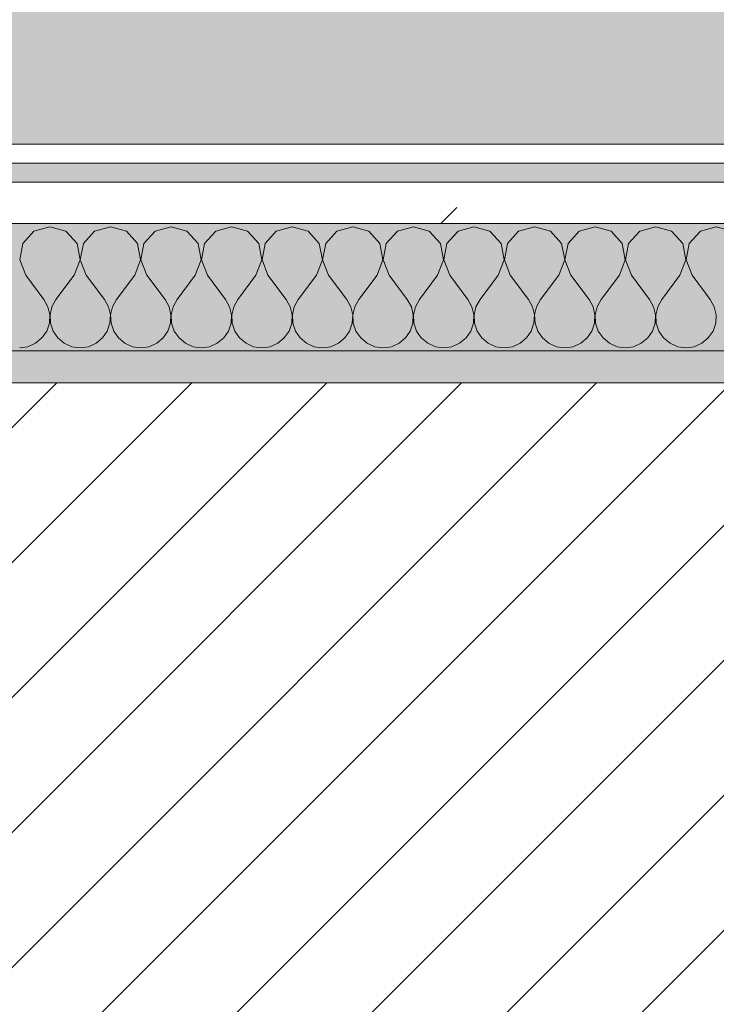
# Model space of a CAD drawing. Header units: millimetres. Extents: x -40968 to 13979, y -19284 to 4746.
# Tile 135 of 256: x -16362 to -16143, y -1399 to -1090. Entities that reach past the tile are written whole.
import ezdxf

# ---------------------------------------------------------------- set-up
doc = ezdxf.new("R2010")
doc.units = ezdxf.units.MM
doc.header["$MEASUREMENT"] = 0
doc.linetypes.add('Wipeout_Contour', pattern=[1000, 0, -1000])
for name, color, linetype in [('12_FAÇ_Façana', 7, 'Continuous'), ('Nuevo_08_E_Envans secs', 7, 'Continuous'), ('Nuevo_14_PAV_Soft Light Grey 0554', 7, 'Continuous')]:
    doc.layers.add(name, color=color, linetype=linetype)
for name, color, linetype, lineweight, true_color in [('12_FAÇ_Façana_Pluma_Nº__176', 7, 'Continuous', 15, 0x93a0c6), ('Nuevo_08_E_Envans secs_Pluma_Nº__102', 7, 'Continuous', 5, 0xcccccc), ('Nuevo_08_E_Envans secs_Pluma_Nº__171', 171, 'Continuous', 13, 0xaaaaff), ('Nuevo_08_E_Envans secs_Pluma_Nº__177', 7, 'Continuous', 15, 0xf7e046), ('Nuevo_14_PAV_Soft Light Grey 0554_Pluma_Nº__245', 7, 'Continuous', 13, 0xe8e8e8)]:
    doc.layers.add(name, color=color, linetype=linetype, lineweight=lineweight, true_color=true_color)
for name, color, linetype, lineweight in [('12_FAÇ_Façana_Pluma_Nº__2', 8, 'Continuous', 5), ('12_FAÇ_Façana_Pluma_Nº__7', 7, 'Continuous', 5), ('Nuevo_08_E_Envans secs_Pluma_Nº__1', 7, 'Continuous', 5)]:
    doc.layers.add(name, color=color, linetype=linetype, lineweight=lineweight)
pattern_1 = [(45, (0, 0), (-183.8478, 183.8478), [195, -65]), (45, (7e-14, 183.85), (-183.8478, 183.8478), [195, -65])]

# ---------------------------------------------------------------- blocks, each defined once
blk = doc.blocks.new('Forjado_1_1', base_point=(-23046.79, -1194.06))
at = {"layer": 'Nuevo_14_PAV_Soft Light Grey 0554_Pluma_Nº__245', "linetype": 'Continuous', "lineweight": 0, "true_color": 0xe8e8e8}
h = blk.add_hatch(color=254, dxfattribs=at)
h.paths.add_polyline_path([(-23046.79, -1194.06), (-1631.11, -1193.63), (-1631.11, -6938.97), (-1556.11, -6938.97), (-1556.11, -7503.98), (-1616.26, -7503.98), (-1616.05, -11935.98), (-1564.89, -11935.98), (-1564.89, -12491.98), (-2024.11, -12491.98), (-2024.11, -12338.98), (-6997.39, -12338.98), (-6997.39, -12391.98), (-3637.68, -12391.98), (-3638.94, -13690.72), (-3644.87, -17130.96), (428.17, -17130.98), (428.89, -16788.98), (778.89, -16788.98), (778.35, -17142.97), (2622.91, -17145.82), (2623.01, -17079.79), (3389.91, -17080.98), (3389.61, -17276.98), (5489.84, -17280.21), (5489.84, -17141.49), (5763.89, -17141.49), (5763.89, -16738.98), (6378.89, -16738.98), (6378.89, -12488.98), (5778.89, -12488.98), (5779.74, -11938.87), (6782.11, -11938.85), (6782.11, -9207.42), (6082.11, -9207.42), (6016.11, -7504.98), (6016.11, -9073.42), (2073.42, -9073.42), (2073.42, -5267.32), (5998.89, -5267.32), (5998.89, -1708.98), (5884.89, -967.98), (7332.11, -967.98), (7332.11, 1999.55), (-28277.4, 1999.55), (-23028.39, 1969.01)])
h.paths.add_polyline_path([(492.89, -5267.32), (1951.42, -5267.32), (1951.42, -9073.42), (492.89, -9073.42)], flags=0)
at = {"layer": 'Nuevo_14_PAV_Soft Light Grey 0554_Pluma_Nº__245', "color": 254, "linetype": 'Continuous', "lineweight": 13, "true_color": 0xe8e8e8, "flags": 128}
blk.add_lwpolyline([(428.17, -17130.98), (-3644.87, -17130.96), (-3638.94, -13690.72), (-3637.68, -12391.98), (-6997.39, -12391.98), (-6997.39, -12338.98), (-2024.11, -12338.98), (-2024.11, -12491.98), (-1564.89, -12491.98), (-1564.89, -11935.98), (-1616.05, -11935.98), (-1616.26, -7503.98), (-1556.11, -7503.98), (-1556.11, -6938.97), (-1631.11, -6938.97), (-1631.11, -1193.63), (-23046.79, -1194.06)], dxfattribs=at)
blk = doc.blocks.new('Muro_12_1', base_point=(-16936.43, -1193.98))
at = {"layer": '12_FAÇ_Façana_Pluma_Nº__176', "linetype": 'Continuous', "lineweight": 0, "true_color": 0x495063}
blk.add_hatch(color=251, dxfattribs=at).paths.add_polyline_path([(-14135.93, -1193.98), (-16936.43, -1193.98), (-16936.43, -1203.98), (-14135.93, -1203.98)])
at = {"layer": '12_FAÇ_Façana_Pluma_Nº__2', "linetype": 'Continuous', "lineweight": 5}
h = blk.add_hatch(dxfattribs=at)
h.set_pattern_fill('Ceramic_0001', color=8, style=0, pattern_type=2)
h.set_pattern_definition([(45, (0, 0), (-21.213203, 21.213203), [])])
h.paths.add_polyline_path([(-16936.43, -1418.98), (-14135.93, -1418.98), (-14135.93, -1203.98), (-16936.43, -1203.98)])
at = {"layer": '12_FAÇ_Façana_Pluma_Nº__7', "color": 7, "linetype": 'Continuous', "lineweight": 5}
blk.add_line((-14135.93, -1203.98), (-16936.43, -1203.98), dxfattribs=at)
at = {"layer": '12_FAÇ_Façana_Pluma_Nº__7', "color": 7, "linetype": 'Continuous', "lineweight": 5, "flags": 128}
blk.add_lwpolyline([(-14135.93, -1193.98), (-16936.43, -1193.98)], dxfattribs=at)
blk = doc.blocks.new('*X239')
at = {"layer": 'Nuevo_08_E_Envans secs_Pluma_Nº__102', "color": 254, "linetype": 'Continuous', "lineweight": 5, "true_color": 0xcccccc}
for p, q in [((-16357.39, -1156.35), (-16360.9, -1160.19)), ((-16352.38, -1154.93), (-16357.39, -1156.35)), ((-16347.37, -1156.35), (-16352.38, -1154.93)), ((-16343.86, -1160.19), (-16347.37, -1156.35)), ((-16338.34, -1156.35), (-16341.85, -1160.19)), ((-16333.33, -1154.93), (-16338.34, -1156.35)), ((-16328.33, -1156.35), (-16333.33, -1154.93)), ((-16324.81, -1160.19), (-16328.33, -1156.35)), ((-16319.29, -1156.35), (-16322.8, -1160.19)), ((-16314.29, -1154.93), (-16319.29, -1156.35)), ((-16309.28, -1156.35), (-16314.29, -1154.93)), ((-16305.77, -1160.19), (-16309.28, -1156.35)), ((-16300.25, -1156.35), (-16303.76, -1160.19)), ((-16295.24, -1154.93), (-16300.25, -1156.35)), ((-16290.23, -1156.35), (-16295.24, -1154.93)), ((-16286.72, -1160.19), (-16290.23, -1156.35)), ((-16281.2, -1156.35), (-16284.71, -1160.19)), ((-16276.19, -1154.93), (-16281.2, -1156.35)), ((-16271.18, -1156.35), (-16276.19, -1154.93)), ((-16267.67, -1160.19), (-16271.18, -1156.35)), ((-16262.15, -1156.35), (-16265.66, -1160.19)), ((-16257.14, -1154.93), (-16262.15, -1156.35)), ((-16252.14, -1156.35), (-16257.14, -1154.93)), ((-16248.62, -1160.19), (-16252.14, -1156.35)), ((-16243.1, -1156.35), (-16246.61, -1160.19)), ((-16238.1, -1154.93), (-16243.1, -1156.35)), ((-16233.09, -1156.35), (-16238.1, -1154.93)), ((-16229.58, -1160.19), (-16233.09, -1156.35)), ((-16224.05, -1156.35), (-16227.57, -1160.19)), ((-16219.05, -1154.93), (-16224.05, -1156.35)), ((-16214.04, -1156.35), (-16219.05, -1154.93)), ((-16210.53, -1160.19), (-16214.04, -1156.35)), ((-16205.01, -1156.35), (-16208.52, -1160.19)), ((-16200, -1154.93), (-16205.01, -1156.35)), ((-16194.99, -1156.35), (-16200, -1154.93)), ((-16191.48, -1160.19), (-16194.99, -1156.35)), ((-16185.96, -1156.35), (-16189.47, -1160.19)), ((-16180.95, -1154.93), (-16185.96, -1156.35)), ((-16175.95, -1156.35), (-16180.95, -1154.93)), ((-16172.43, -1160.19), (-16175.95, -1156.35)), ((-16166.91, -1156.35), (-16170.42, -1160.19)), ((-16161.9, -1154.93), (-16166.91, -1156.35)), ((-16156.9, -1156.35), (-16161.9, -1154.93)), ((-16153.39, -1160.19), (-16156.9, -1156.35)), ((-16147.86, -1156.35), (-16151.38, -1160.19)), ((-16142.86, -1154.93), (-16147.86, -1156.35)), ((-16137.85, -1156.35), (-16142.86, -1154.93)), ((-16360.9, -1160.19), (-16361.87, -1165.31)), ((-16342.9, -1165.31), (-16343.86, -1160.19)), ((-16341.85, -1160.19), (-16342.82, -1165.31)), ((-16323.85, -1165.31), (-16324.81, -1160.19)), ((-16322.8, -1160.19), (-16323.77, -1165.31)), ((-16304.8, -1165.31), (-16305.77, -1160.19)), ((-16303.76, -1160.19), (-16304.72, -1165.31)), ((-16285.75, -1165.31), (-16286.72, -1160.19)), ((-16284.71, -1160.19), (-16285.68, -1165.31)), ((-16266.71, -1165.31), (-16267.67, -1160.19)), ((-16265.66, -1160.19), (-16266.63, -1165.31)), ((-16247.66, -1165.31), (-16248.62, -1160.19)), ((-16246.61, -1160.19), (-16247.58, -1165.31)), ((-16228.61, -1165.31), (-16229.58, -1160.19)), ((-16227.57, -1160.19), (-16228.53, -1165.31)), ((-16209.56, -1165.31), (-16210.53, -1160.19)), ((-16208.52, -1160.19), (-16209.49, -1165.31)), ((-16190.51, -1165.31), (-16191.48, -1160.19)), ((-16189.47, -1160.19), (-16190.44, -1165.31)), ((-16171.47, -1165.31), (-16172.43, -1160.19)), ((-16170.42, -1160.19), (-16171.39, -1165.31)), ((-16152.42, -1165.31), (-16153.39, -1160.19)), ((-16151.38, -1160.19), (-16152.34, -1165.31)), ((-16361.87, -1165.31), (-16360, -1170.17)), ((-16344.76, -1170.17), (-16342.9, -1165.31)), ((-16342.82, -1165.31), (-16340.95, -1170.17)), ((-16325.71, -1170.17), (-16323.85, -1165.31)), ((-16323.77, -1165.31), (-16321.9, -1170.17)), ((-16306.67, -1170.17), (-16304.8, -1165.31)), ((-16304.72, -1165.31), (-16302.86, -1170.17)), ((-16287.62, -1170.17), (-16285.75, -1165.31)), ((-16285.68, -1165.31), (-16283.81, -1170.17)), ((-16268.57, -1170.17), (-16266.71, -1165.31)), ((-16266.63, -1165.31), (-16264.76, -1170.17)), ((-16249.52, -1170.17), (-16247.66, -1165.31)), ((-16247.58, -1165.31), (-16245.71, -1170.17)), ((-16230.48, -1170.17), (-16228.61, -1165.31)), ((-16228.53, -1165.31), (-16226.67, -1170.17)), ((-16211.43, -1170.17), (-16209.56, -1165.31)), ((-16209.49, -1165.31), (-16207.62, -1170.17)), ((-16192.38, -1170.17), (-16190.51, -1165.31)), ((-16190.44, -1165.31), (-16188.57, -1170.17)), ((-16173.33, -1170.17), (-16171.47, -1165.31)), ((-16171.39, -1165.31), (-16169.52, -1170.17)), ((-16154.29, -1170.17), (-16152.42, -1165.31)), ((-16152.34, -1165.31), (-16150.48, -1170.17)), ((-16360, -1170.17), (-16354.29, -1177.79)), ((-16344.76, -1170.17), (-16350.48, -1177.79)), ((-16340.95, -1170.17), (-16335.24, -1177.79)), ((-16325.71, -1170.17), (-16331.43, -1177.79)), ((-16321.9, -1170.17), (-16316.19, -1177.79)), ((-16306.67, -1170.17), (-16312.38, -1177.79)), ((-16302.86, -1170.17), (-16297.14, -1177.79)), ((-16287.62, -1170.17), (-16293.33, -1177.79)), ((-16283.81, -1170.17), (-16278.1, -1177.79)), ((-16268.57, -1170.17), (-16274.29, -1177.79)), ((-16264.76, -1170.17), (-16259.05, -1177.79)), ((-16249.52, -1170.17), (-16255.24, -1177.79)), ((-16245.71, -1170.17), (-16240, -1177.79)), ((-16230.48, -1170.17), (-16236.19, -1177.79)), ((-16226.67, -1170.17), (-16220.95, -1177.79)), ((-16211.43, -1170.17), (-16217.14, -1177.79)), ((-16207.62, -1170.17), (-16201.9, -1177.79)), ((-16192.38, -1170.17), (-16198.1, -1177.79)), ((-16188.57, -1170.17), (-16182.86, -1177.79)), ((-16173.33, -1170.17), (-16179.05, -1177.79)), ((-16169.52, -1170.17), (-16163.81, -1177.79)), ((-16154.29, -1170.17), (-16160, -1177.79)), ((-16150.48, -1170.17), (-16144.76, -1177.79)), ((-16353.01, -1180.08), (-16354.29, -1177.79)), ((-16350.48, -1177.79), (-16351.75, -1180.08)), ((-16333.97, -1180.08), (-16335.24, -1177.79)), ((-16331.43, -1177.79), (-16332.7, -1180.08)), ((-16314.92, -1180.08), (-16316.19, -1177.79)), ((-16312.38, -1177.79), (-16313.65, -1180.08)), ((-16295.87, -1180.08), (-16297.14, -1177.79)), ((-16293.33, -1177.79), (-16294.6, -1180.08)), ((-16276.82, -1180.08), (-16278.1, -1177.79)), ((-16274.29, -1177.79), (-16275.56, -1180.08)), ((-16257.78, -1180.08), (-16259.05, -1177.79)), ((-16255.24, -1177.79), (-16256.51, -1180.08)), ((-16238.73, -1180.08), (-16240, -1177.79)), ((-16236.19, -1177.79), (-16237.46, -1180.08)), ((-16219.68, -1180.08), (-16220.95, -1177.79)), ((-16217.14, -1177.79), (-16218.41, -1180.08)), ((-16200.63, -1180.08), (-16201.9, -1177.79)), ((-16198.1, -1177.79), (-16199.37, -1180.08)), ((-16181.59, -1180.08), (-16182.86, -1177.79)), ((-16179.05, -1177.79), (-16180.32, -1180.08)), ((-16162.54, -1180.08), (-16163.81, -1177.79)), ((-16160, -1177.79), (-16161.27, -1180.08)), ((-16143.49, -1180.08), (-16144.76, -1177.79)), ((-16352.42, -1182.64), (-16353.01, -1180.08)), ((-16351.75, -1180.08), (-16352.34, -1182.64)), ((-16333.37, -1182.64), (-16333.97, -1180.08)), ((-16332.7, -1180.08), (-16333.29, -1182.64)), ((-16314.32, -1182.64), (-16314.92, -1180.08)), ((-16313.65, -1180.08), (-16314.25, -1182.64)), ((-16295.28, -1182.64), (-16295.87, -1180.08)), ((-16294.6, -1180.08), (-16295.2, -1182.64)), ((-16276.23, -1182.64), (-16276.82, -1180.08)), ((-16275.56, -1180.08), (-16276.15, -1182.64)), ((-16257.18, -1182.64), (-16257.78, -1180.08)), ((-16256.51, -1180.08), (-16257.1, -1182.64)), ((-16238.13, -1182.64), (-16238.73, -1180.08)), ((-16237.46, -1180.08), (-16238.06, -1182.64)), ((-16219.09, -1182.64), (-16219.68, -1180.08)), ((-16218.41, -1180.08), (-16219.01, -1182.64)), ((-16200.04, -1182.64), (-16200.63, -1180.08)), ((-16199.37, -1180.08), (-16199.96, -1182.64)), ((-16180.99, -1182.64), (-16181.59, -1180.08)), ((-16180.32, -1180.08), (-16180.91, -1182.64)), ((-16161.94, -1182.64), (-16162.54, -1180.08)), ((-16161.27, -1180.08), (-16161.87, -1182.64)), ((-16142.9, -1182.64), (-16143.49, -1180.08)), ((-16353.39, -1187.76), (-16352.55, -1185.27)), ((-16352.55, -1185.27), (-16352.42, -1182.64)), ((-16352.34, -1182.64), (-16352.22, -1185.27)), ((-16352.22, -1185.27), (-16351.38, -1187.76)), ((-16334.34, -1187.76), (-16333.5, -1185.27)), ((-16333.5, -1185.27), (-16333.37, -1182.64)), ((-16333.29, -1182.64), (-16333.17, -1185.27)), ((-16333.17, -1185.27), (-16332.33, -1187.76)), ((-16315.29, -1187.76), (-16314.45, -1185.27)), ((-16314.45, -1185.27), (-16314.32, -1182.64)), ((-16314.25, -1182.64), (-16314.12, -1185.27)), ((-16314.12, -1185.27), (-16313.28, -1187.76)), ((-16296.24, -1187.76), (-16295.4, -1185.27)), ((-16295.4, -1185.27), (-16295.28, -1182.64)), ((-16295.2, -1182.64), (-16295.07, -1185.27)), ((-16295.07, -1185.27), (-16294.23, -1187.76)), ((-16277.2, -1187.76), (-16276.36, -1185.27)), ((-16276.36, -1185.27), (-16276.23, -1182.64)), ((-16276.15, -1182.64), (-16276.02, -1185.27)), ((-16276.02, -1185.27), (-16275.19, -1187.76)), ((-16258.15, -1187.76), (-16257.31, -1185.27)), ((-16257.31, -1185.27), (-16257.18, -1182.64)), ((-16257.1, -1182.64), (-16256.98, -1185.27)), ((-16256.98, -1185.27), (-16256.14, -1187.76)), ((-16239.1, -1187.76), (-16238.26, -1185.27)), ((-16238.26, -1185.27), (-16238.13, -1182.64)), ((-16238.06, -1182.64), (-16237.93, -1185.27)), ((-16237.93, -1185.27), (-16237.09, -1187.76)), ((-16220.05, -1187.76), (-16219.21, -1185.27)), ((-16219.21, -1185.27), (-16219.09, -1182.64)), ((-16219.01, -1182.64), (-16218.88, -1185.27)), ((-16218.88, -1185.27), (-16218.04, -1187.76)), ((-16201.01, -1187.76), (-16200.17, -1185.27)), ((-16200.17, -1185.27), (-16200.04, -1182.64)), ((-16199.96, -1182.64), (-16199.83, -1185.27)), ((-16199.83, -1185.27), (-16198.99, -1187.76)), ((-16181.96, -1187.76), (-16181.12, -1185.27)), ((-16181.12, -1185.27), (-16180.99, -1182.64)), ((-16180.91, -1182.64), (-16180.79, -1185.27)), ((-16180.79, -1185.27), (-16179.95, -1187.76)), ((-16162.91, -1187.76), (-16162.07, -1185.27)), ((-16162.07, -1185.27), (-16161.94, -1182.64)), ((-16161.87, -1182.64), (-16161.74, -1185.27)), ((-16161.74, -1185.27), (-16160.9, -1187.76)), ((-16143.86, -1187.76), (-16143.02, -1185.27)), ((-16143.02, -1185.27), (-16142.9, -1182.64)), ((-16354.87, -1189.92), (-16353.39, -1187.76)), ((-16351.38, -1187.76), (-16349.89, -1189.92)), ((-16335.83, -1189.92), (-16334.34, -1187.76)), ((-16332.33, -1187.76), (-16330.84, -1189.92)), ((-16316.78, -1189.92), (-16315.29, -1187.76)), ((-16313.28, -1187.76), (-16311.79, -1189.92)), ((-16297.73, -1189.92), (-16296.24, -1187.76)), ((-16294.23, -1187.76), (-16292.74, -1189.92)), ((-16278.68, -1189.92), (-16277.2, -1187.76)), ((-16275.19, -1187.76), (-16273.7, -1189.92)), ((-16259.64, -1189.92), (-16258.15, -1187.76)), ((-16256.14, -1187.76), (-16254.65, -1189.92)), ((-16240.59, -1189.92), (-16239.1, -1187.76)), ((-16237.09, -1187.76), (-16235.6, -1189.92)), ((-16221.54, -1189.92), (-16220.05, -1187.76)), ((-16218.04, -1187.76), (-16216.55, -1189.92)), ((-16202.49, -1189.92), (-16201.01, -1187.76)), ((-16198.99, -1187.76), (-16197.51, -1189.92)), ((-16183.45, -1189.92), (-16181.96, -1187.76)), ((-16179.95, -1187.76), (-16178.46, -1189.92)), ((-16164.4, -1189.92), (-16162.91, -1187.76)), ((-16160.9, -1187.76), (-16159.41, -1189.92)), ((-16145.35, -1189.92), (-16143.86, -1187.76)), ((-16359.3, -1192.66), (-16356.9, -1191.6)), ((-16356.9, -1191.6), (-16354.87, -1189.92)), ((-16349.89, -1189.92), (-16347.86, -1191.6)), ((-16347.86, -1191.6), (-16345.46, -1192.66)), ((-16340.25, -1192.66), (-16337.85, -1191.6)), ((-16337.85, -1191.6), (-16335.83, -1189.92)), ((-16330.84, -1189.92), (-16328.82, -1191.6)), ((-16328.82, -1191.6), (-16326.41, -1192.66)), ((-16321.21, -1192.66), (-16318.8, -1191.6)), ((-16318.8, -1191.6), (-16316.78, -1189.92)), ((-16311.79, -1189.92), (-16309.77, -1191.6)), ((-16309.77, -1191.6), (-16307.36, -1192.66)), ((-16302.16, -1192.66), (-16299.75, -1191.6)), ((-16299.75, -1191.6), (-16297.73, -1189.92)), ((-16292.74, -1189.92), (-16290.72, -1191.6)), ((-16290.72, -1191.6), (-16288.32, -1192.66)), ((-16283.11, -1192.66), (-16280.71, -1191.6)), ((-16280.71, -1191.6), (-16278.68, -1189.92)), ((-16273.7, -1189.92), (-16271.67, -1191.6)), ((-16271.67, -1191.6), (-16269.27, -1192.66)), ((-16264.06, -1192.66), (-16261.66, -1191.6)), ((-16261.66, -1191.6), (-16259.64, -1189.92)), ((-16254.65, -1189.92), (-16252.63, -1191.6)), ((-16252.63, -1191.6), (-16250.22, -1192.66)), ((-16245.02, -1192.66), (-16242.61, -1191.6)), ((-16242.61, -1191.6), (-16240.59, -1189.92)), ((-16235.6, -1189.92), (-16233.58, -1191.6)), ((-16233.58, -1191.6), (-16231.17, -1192.66)), ((-16225.97, -1192.66), (-16223.56, -1191.6)), ((-16223.56, -1191.6), (-16221.54, -1189.92)), ((-16216.55, -1189.92), (-16214.53, -1191.6)), ((-16214.53, -1191.6), (-16212.13, -1192.66)), ((-16206.92, -1192.66), (-16204.52, -1191.6)), ((-16204.52, -1191.6), (-16202.49, -1189.92)), ((-16197.51, -1189.92), (-16195.48, -1191.6)), ((-16195.48, -1191.6), (-16193.08, -1192.66)), ((-16187.87, -1192.66), (-16185.47, -1191.6)), ((-16185.47, -1191.6), (-16183.45, -1189.92)), ((-16178.46, -1189.92), (-16176.44, -1191.6)), ((-16176.44, -1191.6), (-16174.03, -1192.66)), ((-16168.83, -1192.66), (-16166.42, -1191.6)), ((-16166.42, -1191.6), (-16164.4, -1189.92)), ((-16159.41, -1189.92), (-16157.39, -1191.6)), ((-16157.39, -1191.6), (-16154.98, -1192.66)), ((-16149.78, -1192.66), (-16147.37, -1191.6)), ((-16147.37, -1191.6), (-16145.35, -1189.92)), ((-16361.9, -1193.02), (-16359.3, -1192.66)), ((-16345.46, -1192.66), (-16342.86, -1193.02)), ((-16342.86, -1193.02), (-16340.25, -1192.66)), ((-16326.41, -1192.66), (-16323.81, -1193.02)), ((-16323.81, -1193.02), (-16321.21, -1192.66)), ((-16307.36, -1192.66), (-16304.76, -1193.02)), ((-16304.76, -1193.02), (-16302.16, -1192.66)), ((-16288.32, -1192.66), (-16285.71, -1193.02)), ((-16285.71, -1193.02), (-16283.11, -1192.66)), ((-16269.27, -1192.66), (-16266.67, -1193.02)), ((-16266.67, -1193.02), (-16264.06, -1192.66)), ((-16250.22, -1192.66), (-16247.62, -1193.02)), ((-16247.62, -1193.02), (-16245.02, -1192.66)), ((-16231.17, -1192.66), (-16228.57, -1193.02)), ((-16228.57, -1193.02), (-16225.97, -1192.66)), ((-16212.13, -1192.66), (-16209.52, -1193.02)), ((-16209.52, -1193.02), (-16206.92, -1192.66)), ((-16193.08, -1192.66), (-16190.48, -1193.02)), ((-16190.48, -1193.02), (-16187.87, -1192.66)), ((-16174.03, -1192.66), (-16171.43, -1193.02)), ((-16171.43, -1193.02), (-16168.83, -1192.66)), ((-16154.98, -1192.66), (-16152.38, -1193.02)), ((-16152.38, -1193.02), (-16149.78, -1192.66))]:
    blk.add_line(p, q, dxfattribs=at)
blk = doc.blocks.new('Muro_92_1', base_point=(-14135.93, -1193.98))
at = {"layer": 'Nuevo_08_E_Envans secs_Pluma_Nº__1', "color": 7, "linetype": 'Continuous', "lineweight": 5, "flags": 128}
blk.add_lwpolyline([(-16936.43, -1193.98), (-14135.93, -1193.98)], dxfattribs=at)
at = {"color": 254, "linetype": 'Wipeout_Contour', "lineweight": 0, "ltscale": 62310.788122}
blk.add_wipeout([(-14135.93, -1128.98), (-16936.43, -1128.98), (-16936.43, -1134.98), (-14135.93, -1134.98)], dxfattribs=at).dxf.layer = 'Nuevo_08_E_Envans secs'
at = {"color": 254, "linetype": 'Wipeout_Contour', "lineweight": 0, "ltscale": 62315.364932}
blk.add_wipeout([(-14135.93, -1140.98), (-16936.43, -1140.98), (-16936.43, -1153.98), (-14135.93, -1153.98)], dxfattribs=at).dxf.layer = 'Nuevo_08_E_Envans secs'
at = {"layer": 'Nuevo_08_E_Envans secs_Pluma_Nº__171', "linetype": 'Continuous', "lineweight": 13, "true_color": 0xaaaaff}
h = blk.add_hatch(dxfattribs=at)
h.set_pattern_fill('Panellat_HPL_0001', color=161, style=0, pattern_type=2)
h.set_pattern_definition(pattern_1)
h.paths.add_polyline_path([(-14135.93, -1128.98), (-16936.43, -1128.98), (-16936.43, -1134.98), (-14135.93, -1134.98)])
at = {"layer": 'Nuevo_08_E_Envans secs_Pluma_Nº__177', "linetype": 'Continuous', "lineweight": 15, "true_color": 0xf7e046}
h = blk.add_hatch(dxfattribs=at)
h.set_pattern_fill('Panellat_HPL_0001', color=53, style=0, pattern_type=2)
h.set_pattern_definition(pattern_1)
h.paths.add_polyline_path([(-14135.93, -1140.98), (-16936.43, -1140.98), (-16936.43, -1153.98), (-14135.93, -1153.98)])
at = {"layer": 'Nuevo_08_E_Envans secs_Pluma_Nº__1', "color": 7, "linetype": 'Continuous', "lineweight": 5}
for p, q in [((-14135.93, -1134.98), (-16936.43, -1134.98)), ((-14135.93, -1140.98), (-16936.43, -1140.98)), ((-14135.93, -1153.98), (-16936.43, -1153.98))]:
    blk.add_line(p, q, dxfattribs=at)
at = {"layer": 'Nuevo_08_E_Envans secs_Pluma_Nº__1', "color": 7, "linetype": 'Continuous', "lineweight": 5, "flags": 128}
blk.add_lwpolyline([(-14135.93, -1128.98), (-16936.43, -1128.98)], dxfattribs=at)
at = {"layer": 'Nuevo_08_E_Envans secs', "color": 7, "lineweight": 20}
blk.add_blockref('*X239', (0, 0), dxfattribs=at)
blk = doc.blocks.new('*X493')
at = {"layer": 'Nuevo_08_E_Envans secs_Pluma_Nº__102', "color": 254, "linetype": 'Continuous', "lineweight": 5, "true_color": 0xcccccc}
for p, q in [((-16357.39, -1156.35), (-16360.9, -1160.19)), ((-16352.38, -1154.93), (-16357.39, -1156.35)), ((-16347.37, -1156.35), (-16352.38, -1154.93)), ((-16343.86, -1160.19), (-16347.37, -1156.35)), ((-16338.34, -1156.35), (-16341.85, -1160.19)), ((-16333.33, -1154.93), (-16338.34, -1156.35)), ((-16328.33, -1156.35), (-16333.33, -1154.93)), ((-16324.81, -1160.19), (-16328.33, -1156.35)), ((-16319.29, -1156.35), (-16322.8, -1160.19)), ((-16314.29, -1154.93), (-16319.29, -1156.35)), ((-16309.28, -1156.35), (-16314.29, -1154.93)), ((-16305.77, -1160.19), (-16309.28, -1156.35)), ((-16300.25, -1156.35), (-16303.76, -1160.19)), ((-16295.24, -1154.93), (-16300.25, -1156.35)), ((-16290.23, -1156.35), (-16295.24, -1154.93)), ((-16286.72, -1160.19), (-16290.23, -1156.35)), ((-16281.2, -1156.35), (-16284.71, -1160.19)), ((-16276.19, -1154.93), (-16281.2, -1156.35)), ((-16271.18, -1156.35), (-16276.19, -1154.93)), ((-16267.67, -1160.19), (-16271.18, -1156.35)), ((-16262.15, -1156.35), (-16265.66, -1160.19)), ((-16257.14, -1154.93), (-16262.15, -1156.35)), ((-16252.14, -1156.35), (-16257.14, -1154.93)), ((-16248.62, -1160.19), (-16252.14, -1156.35)), ((-16243.1, -1156.35), (-16246.61, -1160.19)), ((-16238.1, -1154.93), (-16243.1, -1156.35)), ((-16233.09, -1156.35), (-16238.1, -1154.93)), ((-16229.58, -1160.19), (-16233.09, -1156.35)), ((-16224.05, -1156.35), (-16227.57, -1160.19)), ((-16219.05, -1154.93), (-16224.05, -1156.35)), ((-16214.04, -1156.35), (-16219.05, -1154.93)), ((-16210.53, -1160.19), (-16214.04, -1156.35)), ((-16205.01, -1156.35), (-16208.52, -1160.19)), ((-16200, -1154.93), (-16205.01, -1156.35)), ((-16194.99, -1156.35), (-16200, -1154.93)), ((-16191.48, -1160.19), (-16194.99, -1156.35)), ((-16185.96, -1156.35), (-16189.47, -1160.19)), ((-16180.95, -1154.93), (-16185.96, -1156.35)), ((-16175.95, -1156.35), (-16180.95, -1154.93)), ((-16172.43, -1160.19), (-16175.95, -1156.35)), ((-16166.91, -1156.35), (-16170.42, -1160.19)), ((-16161.9, -1154.93), (-16166.91, -1156.35)), ((-16156.9, -1156.35), (-16161.9, -1154.93)), ((-16153.39, -1160.19), (-16156.9, -1156.35)), ((-16147.86, -1156.35), (-16151.38, -1160.19)), ((-16142.86, -1154.93), (-16147.86, -1156.35)), ((-16137.85, -1156.35), (-16142.86, -1154.93)), ((-16360.9, -1160.19), (-16361.87, -1165.31)), ((-16342.9, -1165.31), (-16343.86, -1160.19)), ((-16341.85, -1160.19), (-16342.82, -1165.31)), ((-16323.85, -1165.31), (-16324.81, -1160.19)), ((-16322.8, -1160.19), (-16323.77, -1165.31)), ((-16304.8, -1165.31), (-16305.77, -1160.19)), ((-16303.76, -1160.19), (-16304.72, -1165.31)), ((-16285.75, -1165.31), (-16286.72, -1160.19)), ((-16284.71, -1160.19), (-16285.68, -1165.31)), ((-16266.71, -1165.31), (-16267.67, -1160.19)), ((-16265.66, -1160.19), (-16266.63, -1165.31)), ((-16247.66, -1165.31), (-16248.62, -1160.19)), ((-16246.61, -1160.19), (-16247.58, -1165.31)), ((-16228.61, -1165.31), (-16229.58, -1160.19)), ((-16227.57, -1160.19), (-16228.53, -1165.31)), ((-16209.56, -1165.31), (-16210.53, -1160.19)), ((-16208.52, -1160.19), (-16209.49, -1165.31)), ((-16190.51, -1165.31), (-16191.48, -1160.19)), ((-16189.47, -1160.19), (-16190.44, -1165.31)), ((-16171.47, -1165.31), (-16172.43, -1160.19)), ((-16170.42, -1160.19), (-16171.39, -1165.31)), ((-16152.42, -1165.31), (-16153.39, -1160.19)), ((-16151.38, -1160.19), (-16152.34, -1165.31)), ((-16361.87, -1165.31), (-16360, -1170.17)), ((-16344.76, -1170.17), (-16342.9, -1165.31)), ((-16342.82, -1165.31), (-16340.95, -1170.17)), ((-16325.71, -1170.17), (-16323.85, -1165.31)), ((-16323.77, -1165.31), (-16321.9, -1170.17)), ((-16306.67, -1170.17), (-16304.8, -1165.31)), ((-16304.72, -1165.31), (-16302.86, -1170.17)), ((-16287.62, -1170.17), (-16285.75, -1165.31)), ((-16285.68, -1165.31), (-16283.81, -1170.17)), ((-16268.57, -1170.17), (-16266.71, -1165.31)), ((-16266.63, -1165.31), (-16264.76, -1170.17)), ((-16249.52, -1170.17), (-16247.66, -1165.31)), ((-16247.58, -1165.31), (-16245.71, -1170.17)), ((-16230.48, -1170.17), (-16228.61, -1165.31)), ((-16228.53, -1165.31), (-16226.67, -1170.17)), ((-16211.43, -1170.17), (-16209.56, -1165.31)), ((-16209.49, -1165.31), (-16207.62, -1170.17)), ((-16192.38, -1170.17), (-16190.51, -1165.31)), ((-16190.44, -1165.31), (-16188.57, -1170.17)), ((-16173.33, -1170.17), (-16171.47, -1165.31)), ((-16171.39, -1165.31), (-16169.52, -1170.17)), ((-16154.29, -1170.17), (-16152.42, -1165.31)), ((-16152.34, -1165.31), (-16150.48, -1170.17)), ((-16360, -1170.17), (-16354.29, -1177.79)), ((-16344.76, -1170.17), (-16350.48, -1177.79)), ((-16340.95, -1170.17), (-16335.24, -1177.79)), ((-16325.71, -1170.17), (-16331.43, -1177.79)), ((-16321.9, -1170.17), (-16316.19, -1177.79)), ((-16306.67, -1170.17), (-16312.38, -1177.79)), ((-16302.86, -1170.17), (-16297.14, -1177.79)), ((-16287.62, -1170.17), (-16293.33, -1177.79)), ((-16283.81, -1170.17), (-16278.1, -1177.79)), ((-16268.57, -1170.17), (-16274.29, -1177.79)), ((-16264.76, -1170.17), (-16259.05, -1177.79)), ((-16249.52, -1170.17), (-16255.24, -1177.79)), ((-16245.71, -1170.17), (-16240, -1177.79)), ((-16230.48, -1170.17), (-16236.19, -1177.79)), ((-16226.67, -1170.17), (-16220.95, -1177.79)), ((-16211.43, -1170.17), (-16217.14, -1177.79)), ((-16207.62, -1170.17), (-16201.9, -1177.79)), ((-16192.38, -1170.17), (-16198.1, -1177.79)), ((-16188.57, -1170.17), (-16182.86, -1177.79)), ((-16173.33, -1170.17), (-16179.05, -1177.79)), ((-16169.52, -1170.17), (-16163.81, -1177.79)), ((-16154.29, -1170.17), (-16160, -1177.79)), ((-16150.48, -1170.17), (-16144.76, -1177.79)), ((-16353.01, -1180.08), (-16354.29, -1177.79)), ((-16350.48, -1177.79), (-16351.75, -1180.08)), ((-16333.97, -1180.08), (-16335.24, -1177.79)), ((-16331.43, -1177.79), (-16332.7, -1180.08)), ((-16314.92, -1180.08), (-16316.19, -1177.79)), ((-16312.38, -1177.79), (-16313.65, -1180.08)), ((-16295.87, -1180.08), (-16297.14, -1177.79)), ((-16293.33, -1177.79), (-16294.6, -1180.08)), ((-16276.82, -1180.08), (-16278.1, -1177.79)), ((-16274.29, -1177.79), (-16275.56, -1180.08)), ((-16257.78, -1180.08), (-16259.05, -1177.79)), ((-16255.24, -1177.79), (-16256.51, -1180.08)), ((-16238.73, -1180.08), (-16240, -1177.79)), ((-16236.19, -1177.79), (-16237.46, -1180.08)), ((-16219.68, -1180.08), (-16220.95, -1177.79)), ((-16217.14, -1177.79), (-16218.41, -1180.08)), ((-16200.63, -1180.08), (-16201.9, -1177.79)), ((-16198.1, -1177.79), (-16199.37, -1180.08)), ((-16181.59, -1180.08), (-16182.86, -1177.79)), ((-16179.05, -1177.79), (-16180.32, -1180.08)), ((-16162.54, -1180.08), (-16163.81, -1177.79)), ((-16160, -1177.79), (-16161.27, -1180.08)), ((-16143.49, -1180.08), (-16144.76, -1177.79)), ((-16352.42, -1182.64), (-16353.01, -1180.08)), ((-16351.75, -1180.08), (-16352.34, -1182.64)), ((-16333.37, -1182.64), (-16333.97, -1180.08)), ((-16332.7, -1180.08), (-16333.29, -1182.64)), ((-16314.32, -1182.64), (-16314.92, -1180.08)), ((-16313.65, -1180.08), (-16314.25, -1182.64)), ((-16295.28, -1182.64), (-16295.87, -1180.08)), ((-16294.6, -1180.08), (-16295.2, -1182.64)), ((-16276.23, -1182.64), (-16276.82, -1180.08)), ((-16275.56, -1180.08), (-16276.15, -1182.64)), ((-16257.18, -1182.64), (-16257.78, -1180.08)), ((-16256.51, -1180.08), (-16257.1, -1182.64)), ((-16238.13, -1182.64), (-16238.73, -1180.08)), ((-16237.46, -1180.08), (-16238.06, -1182.64)), ((-16219.09, -1182.64), (-16219.68, -1180.08)), ((-16218.41, -1180.08), (-16219.01, -1182.64)), ((-16200.04, -1182.64), (-16200.63, -1180.08)), ((-16199.37, -1180.08), (-16199.96, -1182.64)), ((-16180.99, -1182.64), (-16181.59, -1180.08)), ((-16180.32, -1180.08), (-16180.91, -1182.64)), ((-16161.94, -1182.64), (-16162.54, -1180.08)), ((-16161.27, -1180.08), (-16161.87, -1182.64)), ((-16142.9, -1182.64), (-16143.49, -1180.08)), ((-16353.39, -1187.76), (-16352.55, -1185.27)), ((-16352.55, -1185.27), (-16352.42, -1182.64)), ((-16352.34, -1182.64), (-16352.22, -1185.27)), ((-16352.22, -1185.27), (-16351.38, -1187.76)), ((-16334.34, -1187.76), (-16333.5, -1185.27)), ((-16333.5, -1185.27), (-16333.37, -1182.64)), ((-16333.29, -1182.64), (-16333.17, -1185.27)), ((-16333.17, -1185.27), (-16332.33, -1187.76)), ((-16315.29, -1187.76), (-16314.45, -1185.27)), ((-16314.45, -1185.27), (-16314.32, -1182.64)), ((-16314.25, -1182.64), (-16314.12, -1185.27)), ((-16314.12, -1185.27), (-16313.28, -1187.76)), ((-16296.24, -1187.76), (-16295.4, -1185.27)), ((-16295.4, -1185.27), (-16295.28, -1182.64)), ((-16295.2, -1182.64), (-16295.07, -1185.27)), ((-16295.07, -1185.27), (-16294.23, -1187.76)), ((-16277.2, -1187.76), (-16276.36, -1185.27)), ((-16276.36, -1185.27), (-16276.23, -1182.64)), ((-16276.15, -1182.64), (-16276.02, -1185.27)), ((-16276.02, -1185.27), (-16275.19, -1187.76)), ((-16258.15, -1187.76), (-16257.31, -1185.27)), ((-16257.31, -1185.27), (-16257.18, -1182.64)), ((-16257.1, -1182.64), (-16256.98, -1185.27)), ((-16256.98, -1185.27), (-16256.14, -1187.76)), ((-16239.1, -1187.76), (-16238.26, -1185.27)), ((-16238.26, -1185.27), (-16238.13, -1182.64)), ((-16238.06, -1182.64), (-16237.93, -1185.27)), ((-16237.93, -1185.27), (-16237.09, -1187.76)), ((-16220.05, -1187.76), (-16219.21, -1185.27)), ((-16219.21, -1185.27), (-16219.09, -1182.64)), ((-16219.01, -1182.64), (-16218.88, -1185.27)), ((-16218.88, -1185.27), (-16218.04, -1187.76)), ((-16201.01, -1187.76), (-16200.17, -1185.27)), ((-16200.17, -1185.27), (-16200.04, -1182.64)), ((-16199.96, -1182.64), (-16199.83, -1185.27)), ((-16199.83, -1185.27), (-16198.99, -1187.76)), ((-16181.96, -1187.76), (-16181.12, -1185.27)), ((-16181.12, -1185.27), (-16180.99, -1182.64)), ((-16180.91, -1182.64), (-16180.79, -1185.27)), ((-16180.79, -1185.27), (-16179.95, -1187.76)), ((-16162.91, -1187.76), (-16162.07, -1185.27)), ((-16162.07, -1185.27), (-16161.94, -1182.64)), ((-16161.87, -1182.64), (-16161.74, -1185.27)), ((-16161.74, -1185.27), (-16160.9, -1187.76)), ((-16143.86, -1187.76), (-16143.02, -1185.27)), ((-16143.02, -1185.27), (-16142.9, -1182.64)), ((-16354.87, -1189.92), (-16353.39, -1187.76)), ((-16351.38, -1187.76), (-16349.89, -1189.92)), ((-16335.83, -1189.92), (-16334.34, -1187.76)), ((-16332.33, -1187.76), (-16330.84, -1189.92)), ((-16316.78, -1189.92), (-16315.29, -1187.76)), ((-16313.28, -1187.76), (-16311.79, -1189.92)), ((-16297.73, -1189.92), (-16296.24, -1187.76)), ((-16294.23, -1187.76), (-16292.74, -1189.92)), ((-16278.68, -1189.92), (-16277.2, -1187.76)), ((-16275.19, -1187.76), (-16273.7, -1189.92)), ((-16259.64, -1189.92), (-16258.15, -1187.76)), ((-16256.14, -1187.76), (-16254.65, -1189.92)), ((-16240.59, -1189.92), (-16239.1, -1187.76)), ((-16237.09, -1187.76), (-16235.6, -1189.92)), ((-16221.54, -1189.92), (-16220.05, -1187.76)), ((-16218.04, -1187.76), (-16216.55, -1189.92)), ((-16202.49, -1189.92), (-16201.01, -1187.76)), ((-16198.99, -1187.76), (-16197.51, -1189.92)), ((-16183.45, -1189.92), (-16181.96, -1187.76)), ((-16179.95, -1187.76), (-16178.46, -1189.92)), ((-16164.4, -1189.92), (-16162.91, -1187.76)), ((-16160.9, -1187.76), (-16159.41, -1189.92)), ((-16145.35, -1189.92), (-16143.86, -1187.76)), ((-16359.3, -1192.66), (-16356.9, -1191.6)), ((-16356.9, -1191.6), (-16354.87, -1189.92)), ((-16349.89, -1189.92), (-16347.86, -1191.6)), ((-16347.86, -1191.6), (-16345.46, -1192.66)), ((-16340.25, -1192.66), (-16337.85, -1191.6)), ((-16337.85, -1191.6), (-16335.83, -1189.92)), ((-16330.84, -1189.92), (-16328.82, -1191.6)), ((-16328.82, -1191.6), (-16326.41, -1192.66)), ((-16321.21, -1192.66), (-16318.8, -1191.6)), ((-16318.8, -1191.6), (-16316.78, -1189.92)), ((-16311.79, -1189.92), (-16309.77, -1191.6)), ((-16309.77, -1191.6), (-16307.36, -1192.66)), ((-16302.16, -1192.66), (-16299.75, -1191.6)), ((-16299.75, -1191.6), (-16297.73, -1189.92)), ((-16292.74, -1189.92), (-16290.72, -1191.6)), ((-16290.72, -1191.6), (-16288.32, -1192.66)), ((-16283.11, -1192.66), (-16280.71, -1191.6)), ((-16280.71, -1191.6), (-16278.68, -1189.92)), ((-16273.7, -1189.92), (-16271.67, -1191.6)), ((-16271.67, -1191.6), (-16269.27, -1192.66)), ((-16264.06, -1192.66), (-16261.66, -1191.6)), ((-16261.66, -1191.6), (-16259.64, -1189.92)), ((-16254.65, -1189.92), (-16252.63, -1191.6)), ((-16252.63, -1191.6), (-16250.22, -1192.66)), ((-16245.02, -1192.66), (-16242.61, -1191.6)), ((-16242.61, -1191.6), (-16240.59, -1189.92)), ((-16235.6, -1189.92), (-16233.58, -1191.6)), ((-16233.58, -1191.6), (-16231.17, -1192.66)), ((-16225.97, -1192.66), (-16223.56, -1191.6)), ((-16223.56, -1191.6), (-16221.54, -1189.92)), ((-16216.55, -1189.92), (-16214.53, -1191.6)), ((-16214.53, -1191.6), (-16212.13, -1192.66)), ((-16206.92, -1192.66), (-16204.52, -1191.6)), ((-16204.52, -1191.6), (-16202.49, -1189.92)), ((-16197.51, -1189.92), (-16195.48, -1191.6)), ((-16195.48, -1191.6), (-16193.08, -1192.66)), ((-16187.87, -1192.66), (-16185.47, -1191.6)), ((-16185.47, -1191.6), (-16183.45, -1189.92)), ((-16178.46, -1189.92), (-16176.44, -1191.6)), ((-16176.44, -1191.6), (-16174.03, -1192.66)), ((-16168.83, -1192.66), (-16166.42, -1191.6)), ((-16166.42, -1191.6), (-16164.4, -1189.92)), ((-16159.41, -1189.92), (-16157.39, -1191.6)), ((-16157.39, -1191.6), (-16154.98, -1192.66)), ((-16149.78, -1192.66), (-16147.37, -1191.6)), ((-16147.37, -1191.6), (-16145.35, -1189.92)), ((-16361.9, -1193.02), (-16359.3, -1192.66)), ((-16345.46, -1192.66), (-16342.86, -1193.02)), ((-16342.86, -1193.02), (-16340.25, -1192.66)), ((-16326.41, -1192.66), (-16323.81, -1193.02)), ((-16323.81, -1193.02), (-16321.21, -1192.66)), ((-16307.36, -1192.66), (-16304.76, -1193.02)), ((-16304.76, -1193.02), (-16302.16, -1192.66)), ((-16288.32, -1192.66), (-16285.71, -1193.02)), ((-16285.71, -1193.02), (-16283.11, -1192.66)), ((-16269.27, -1192.66), (-16266.67, -1193.02)), ((-16266.67, -1193.02), (-16264.06, -1192.66)), ((-16250.22, -1192.66), (-16247.62, -1193.02)), ((-16247.62, -1193.02), (-16245.02, -1192.66)), ((-16231.17, -1192.66), (-16228.57, -1193.02)), ((-16228.57, -1193.02), (-16225.97, -1192.66)), ((-16212.13, -1192.66), (-16209.52, -1193.02)), ((-16209.52, -1193.02), (-16206.92, -1192.66)), ((-16193.08, -1192.66), (-16190.48, -1193.02)), ((-16190.48, -1193.02), (-16187.87, -1192.66)), ((-16174.03, -1192.66), (-16171.43, -1193.02)), ((-16171.43, -1193.02), (-16168.83, -1192.66)), ((-16154.98, -1192.66), (-16152.38, -1193.02)), ((-16152.38, -1193.02), (-16149.78, -1192.66))]:
    blk.add_line(p, q, dxfattribs=at)
blk = doc.blocks.new('Muro_151_1', base_point=(-16936.43, -1128.98))
at = {"layer": 'Nuevo_08_E_Envans secs_Pluma_Nº__1', "color": 7, "linetype": 'Continuous', "lineweight": 5, "flags": 128}
blk.add_lwpolyline([(-16936.43, -1193.98), (-16136.43, -1193.98)], dxfattribs=at)
at = {"color": 254, "linetype": 'Wipeout_Contour', "lineweight": 0, "ltscale": 66300.607498}
blk.add_wipeout([(-16136.43, -1128.98), (-16936.43, -1128.98), (-16936.43, -1134.98), (-16136.43, -1134.98)], dxfattribs=at).dxf.layer = 'Nuevo_08_E_Envans secs'
at = {"color": 254, "linetype": 'Wipeout_Contour', "lineweight": 0, "ltscale": 66304.876943}
blk.add_wipeout([(-16136.43, -1140.98), (-16936.43, -1140.98), (-16936.43, -1153.98), (-16136.43, -1153.98)], dxfattribs=at).dxf.layer = 'Nuevo_08_E_Envans secs'
at = {"layer": 'Nuevo_08_E_Envans secs_Pluma_Nº__171', "linetype": 'Continuous', "lineweight": 13, "true_color": 0xaaaaff}
h = blk.add_hatch(dxfattribs=at)
h.set_pattern_fill('Panellat_HPL_0001', color=161, style=0, pattern_type=2)
h.set_pattern_definition(pattern_1)
h.paths.add_polyline_path([(-16136.43, -1128.98), (-16936.43, -1128.98), (-16936.43, -1134.98), (-16136.43, -1134.98)])
at = {"layer": 'Nuevo_08_E_Envans secs_Pluma_Nº__177', "linetype": 'Continuous', "lineweight": 15, "true_color": 0xf7e046}
h = blk.add_hatch(dxfattribs=at)
h.set_pattern_fill('Panellat_HPL_0001', color=53, style=0, pattern_type=2)
h.set_pattern_definition(pattern_1)
h.paths.add_polyline_path([(-16136.43, -1140.98), (-16936.43, -1140.98), (-16936.43, -1153.98), (-16136.43, -1153.98)])
at = {"layer": 'Nuevo_08_E_Envans secs_Pluma_Nº__1', "color": 7, "linetype": 'Continuous', "lineweight": 5}
for p, q in [((-16136.43, -1134.98), (-16936.43, -1134.98)), ((-16136.43, -1140.98), (-16936.43, -1140.98)), ((-16136.43, -1153.98), (-16936.43, -1153.98))]:
    blk.add_line(p, q, dxfattribs=at)
at = {"layer": 'Nuevo_08_E_Envans secs_Pluma_Nº__1', "color": 7, "linetype": 'Continuous', "lineweight": 5, "flags": 128}
blk.add_lwpolyline([(-16136.43, -1128.98), (-16936.43, -1128.98)], dxfattribs=at)
at = {"layer": 'Nuevo_08_E_Envans secs', "color": 7, "lineweight": 20}
blk.add_blockref('*X493', (0, 0), dxfattribs=at)

msp = doc.modelspace()

# ---------------------------------------------------------------- block references
at = {"layer": '12_FAÇ_Façana', "color": 7, "lineweight": 20}
msp.add_blockref('Muro_12_1', (-16936.43, -1193.98), dxfattribs=at)
at = {"layer": 'Nuevo_14_PAV_Soft Light Grey 0554', "color": 254, "linetype": 'Continuous', "lineweight": 13, "true_color": 0xe8e8e8}
msp.add_blockref('Forjado_1_1', (-23046.79, -1194.06), dxfattribs=at)

# ---------------------------------------------------------------- next in the draw order: block references
at = {"layer": 'Nuevo_08_E_Envans secs', "color": 7, "lineweight": 20}
msp.add_blockref('Muro_92_1', (-14135.93, -1193.98), dxfattribs=at)

# ---------------------------------------------------------------- next in the draw order: block references
msp.add_blockref('Muro_151_1', (-16936.43, -1128.98), dxfattribs=at)

doc.saveas('drawing.dxf')
